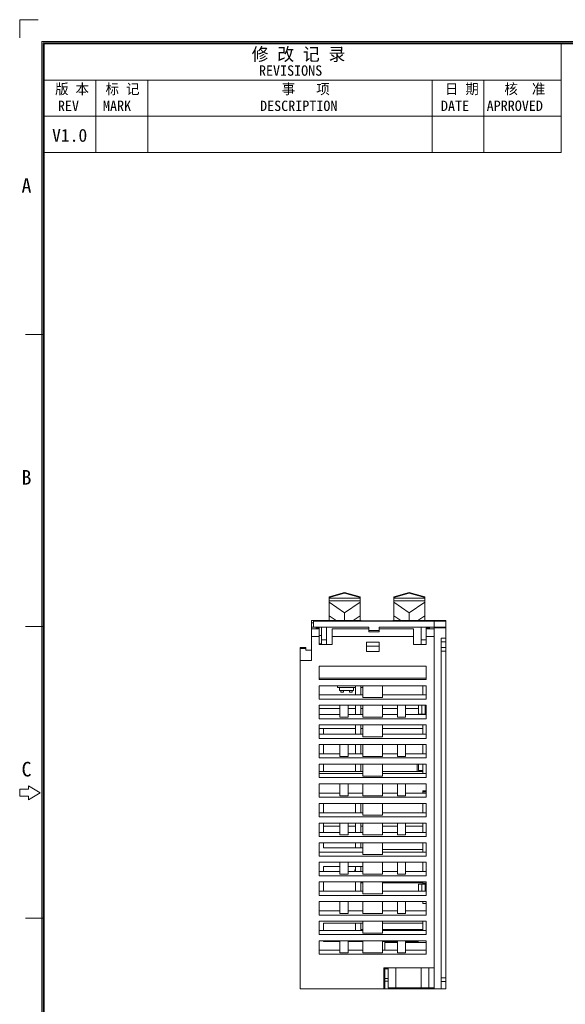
# Model space of a CAD drawing. Header units: millimetres. Extents: x 0 to 427, y 0 to 299.
# Tile 2 of 54: x 0 to 105, y 109 to 299. Entities that reach past the tile are written whole.
import ezdxf
from ezdxf.enums import TextEntityAlignment as Align

# ---------------------------------------------------------------- set-up
doc = ezdxf.new("R2010")
doc.units = ezdxf.units.MM
doc.header["$LTSCALE"] = 23.1
doc.header["$MEASUREMENT"] = 0
doc.layers.get('0').update_dxf_attribs({"lineweight": 18})
for name, color, linetype, lineweight in [('1_4_1_3', 7, 'Continuous', 18), ('粗实线', 7, 'Continuous', 30), ('细实线层', 7, 'Continuous', 18)]:
    doc.layers.add(name, color=color, linetype=linetype, lineweight=lineweight)
doc.layers.add('1_6', color=7, linetype='Continuous')
doc.styles.add('鸿蒙CAD', font='txt')

# ---------------------------------------------------------------- blocks, each defined once
blk = doc.blocks.new('Plastic_A3')
at = {"layer": '细实线层'}
for p, q in [((225.46, 633.8), (225.46, 630.27)), ((225.46, 633.8), (229, 633.8)), ((229.71, 338.7), (229.71, 629.56)), ((229.71, 629.56), (648.26, 629.56)), ((229.93, 338.92), (229.93, 629.33)), ((229.93, 629.33), (648.03, 629.33)), ((230.16, 339.15), (230.16, 629.11)), ((230.16, 629.11), (647.81, 629.11)), ((330.16, 608.11), (330.16, 629.11)), ((230.16, 622.11), (330.16, 622.11)), ((240.16, 608.11), (240.16, 622.11)), ((250.16, 608.11), (250.16, 622.11)), ((305.16, 608.11), (305.16, 622.11)), ((315.16, 608.11), (315.16, 622.11)), ((230.16, 615.11), (330.16, 615.11)), ((230.16, 608.11), (330.16, 608.11)), ((229.93, 572.83), (226.54, 572.83)), ((229.93, 516.33), (226.54, 516.33)), ((225.41, 484.81), (225.41, 483.45)), ((227.11, 484.81), (225.41, 484.81)), ((227.11, 485.49), (227.11, 484.81)), ((229.37, 484.13), (227.11, 485.49)), ((225.41, 483.45), (227.11, 483.45)), ((227.11, 482.77), (229.37, 484.13)), ((227.11, 483.45), (227.11, 482.77)), ((229.93, 459.83), (226.54, 459.83))]:
    blk.add_line(p, q, dxfattribs=at)
at = {"layer": '细实线层', "style": '鸿蒙CAD'}
for s, height, p in [('REVISIONS', 2, (271.68, 622.96)), ('REV', 2, (232.79, 616.13)), ('MARK', 2, (241.51, 616.13)), ('DESCRIPTION', 2, (271.9, 616.13)), ('DATE', 2, (306.89, 616.13)), ('APRROVED', 2, (315.73, 616.14)), ('A', 2.82, (225.76, 600.29)), ('B', 2.82, (225.76, 543.79)), ('C', 2.82, (225.76, 487.29))]:
    blk.add_text(s, height=height, dxfattribs=at).set_placement(p)
at = {"layer": '细实线层', "attachment_point": 7, "style": '鸿蒙CAD'}
for s, insert, char_height, width in [('修 改 记 录', (270.29, 625.59), 2.5, 21.9821), ('版 本', (232.26, 619.17), 2, 9.8795), ('标 记', (242.02, 619.17), 2, 9.692), ('事   项', (276.09, 619.17), 2, 14.2946), ('日 期', (307.65, 619.17), 2, 8.6607), ('核  准', (319.16, 619.18), 2, 11.9152)]:
    blk.add_mtext(s, dxfattribs=dict(at, insert=insert, char_height=char_height, width=width))
at = {"layer": '细实线层', "style": '鸿蒙CAD'}
for tag, p in [('V1.0', (231.67, 610.16)), ('XXXN', (538.26, 343))]:
    blk.add_attdef(tag, p, '', height=2.5, dxfattribs=at)
for tag, height, p in [('XXXE', 2.5, (540.24, 365.07)), ('XXXC', 2.5, (573.27, 365.07)), ('XXXA', 2.5, (624.03, 365.07)), ('XXXG', 2.5, (497.76, 358.07)), ('XXXD', 2.5, (573.27, 358.07)), ('XXXB', 2.5, (624.03, 358.07)), ('XXXK', 2, (514.01, 357.04)), ('mm', 2.5, (540.24, 358.07)), ('XXXM', 2.5, (501.13, 341.19))]:
    blk.add_attdef(tag, text='', height=height, dxfattribs=at).set_placement(p, align=Align.CENTER)
blk.add_attdef('XXXJ', text='', height=2.5, dxfattribs=at).set_placement((503.31, 352.09), align=Align.MIDDLE_RIGHT)

msp = doc.modelspace()

# ---------------------------------------------------------------- linework, layer by layer
at = {"color": 0, "linetype": 'Continuous', "lineweight": 0}
for p, q in [((56.4, 175.3), (56.4, 183)), ((66, 183), (56.4, 183)), ((56.8, 182.6), (56.4, 182.6)), ((56.4, 181.7), (67.45, 181.7)), ((56.4, 181.4), (57.9, 181.4)), ((56.8, 181.7), (56.8, 182.93)), ((56.8, 182.93), (76.58, 182.93)), ((56.8, 182.9), (82.4, 182.9)), ((57.3, 181.4), (57.27, 181.57)), ((57.27, 181.57), (57.9, 181.57)), ((57.9, 178.4), (57.9, 181.7)), ((58.3, 181.7), (58.3, 178.4)), ((59.3, 178.4), (59.3, 181.7)), ((60.4, 178.4), (60.4, 181.43)), ((67.45, 181.43), (60.4, 181.43)), ((60.4, 181.4), (67.45, 181.4)), ((66, 182.93), (66, 183)), ((67.45, 181.7), (67.45, 180.8)), ((67.45, 181.1), (69.45, 181.1)), ((68.09, 182.93), (68.09, 182.9)), ((68.11, 182.93), (68.11, 182.9)), ((68.15, 182.93), (68.15, 182.9)), ((68.26, 182.93), (68.26, 182.9)), ((68.58, 182.93), (68.58, 182.9)), ((68.83, 182.93), (68.83, 182.9)), ((68.87, 182.93), (68.87, 182.9)), ((68.97, 182.93), (68.97, 182.9)), ((68.99, 182.93), (68.99, 182.9)), ((69.22, 182.93), (69.22, 182.9)), ((69.44, 182.93), (69.44, 182.9)), ((69.45, 180.8), (69.45, 181.7)), ((82.4, 181.7), (69.45, 181.7)), ((76.1, 181.43), (69.45, 181.43)), ((69.45, 181.4), (76.1, 181.4)), ((69.72, 182.93), (69.72, 182.9)), ((70.04, 182.93), (70.04, 182.9)), ((70.28, 182.93), (70.28, 182.9)), ((70.34, 182.93), (70.34, 182.9)), ((70.55, 182.93), (70.55, 182.9)), ((70.61, 182.93), (70.61, 182.9)), ((70.74, 182.93), (70.74, 182.9)), ((70.98, 182.93), (70.98, 182.9)), ((71, 182.93), (71, 182.9)), ((71.23, 182.93), (71.23, 182.9)), ((71.25, 182.93), (71.25, 182.9)), ((71.29, 182.93), (71.29, 182.9)), ((71.4, 182.93), (71.4, 182.9)), ((71.71, 182.93), (71.71, 182.9)), ((71.97, 182.93), (71.97, 182.9)), ((72.01, 182.93), (72.01, 182.9)), ((82.4, 183), (72.1, 183)), ((72.1, 183), (72.1, 182.93)), ((72.1, 182.93), (72.1, 182.9)), ((72.12, 182.93), (72.12, 182.9)), ((72.39, 182.93), (72.39, 182.9)), ((72.47, 182.93), (72.47, 182.9)), ((72.62, 182.93), (72.62, 182.9)), ((72.91, 182.93), (72.91, 182.9)), ((73.14, 182.93), (73.14, 182.9)), ((73.18, 182.93), (73.18, 182.9)), ((73.52, 182.93), (73.52, 182.9)), ((73.74, 182.93), (73.74, 182.9)), ((74.02, 182.93), (74.02, 182.9)), ((74.34, 182.93), (74.34, 182.9)), ((74.57, 182.93), (74.57, 182.9)), ((74.64, 182.93), (74.64, 182.9)), ((74.95, 182.93), (74.95, 182.9)), ((75.22, 182.93), (75.22, 182.9)), ((75.24, 182.93), (75.24, 182.9)), ((75.39, 182.93), (75.39, 182.9)), ((75.61, 182.93), (75.61, 182.9)), ((75.66, 182.93), (75.66, 182.9)), ((75.71, 182.93), (75.71, 182.9)), ((75.75, 182.93), (75.75, 182.9)), ((75.83, 182.93), (75.83, 182.9)), ((76.08, 182.93), (76.08, 182.9)), ((76.1, 178.4), (76.1, 181.43)), ((76.13, 182.93), (76.13, 182.9)), ((76.18, 182.93), (76.18, 182.9)), ((76.47, 182.93), (76.47, 182.9)), ((76.47, 182.92), (76.52, 182.92)), ((76.52, 182.93), (76.52, 182.9)), ((76.58, 182.9), (76.58, 182.93)), ((76.6, 182.93), (80.4, 182.93)), ((76.6, 182.93), (76.6, 182.9)), ((76.7, 182.93), (76.7, 182.9)), ((76.76, 182.93), (76.76, 182.9)), ((76.89, 182.93), (76.89, 182.9)), ((77.13, 182.93), (77.13, 182.9)), ((77.15, 182.93), (77.15, 182.9)), ((77.2, 182.93), (77.2, 182.9)), ((77.31, 182.93), (77.31, 182.9)), ((77.51, 182.93), (77.51, 182.9)), ((77.53, 182.93), (77.53, 182.9)), ((77.6, 181.7), (77.6, 178.4)), ((77.63, 182.93), (77.63, 182.9)), ((77.81, 182.93), (77.81, 182.9)), ((78.17, 182.93), (78.17, 182.9)), ((78.36, 182.93), (78.36, 182.9)), ((78.43, 182.93), (78.43, 182.9)), ((78.47, 182.9), (78.47, 182.93)), ((78.49, 182.9), (78.49, 182.93)), ((78.51, 182.93), (78.51, 182.9)), ((78.6, 178.4), (78.6, 181.7)), ((78.6, 181.57), (79.24, 181.57)), ((78.6, 181.4), (80.1, 181.4)), ((78.84, 182.93), (78.84, 182.9)), ((78.9, 182.93), (78.9, 183)), ((79.14, 182.93), (79.14, 182.9)), ((79.2, 181.4), (79.24, 181.57)), ((79.61, 182.93), (79.61, 182.9)), ((79.76, 182.9), (79.76, 182.93)), ((80.1, 181.7), (80.1, 182.9)), ((82.4, 181.62), (80.1, 181.62)), ((80.1, 111.7), (80.1, 181.62)), ((80.4, 182.93), (80.4, 182.9)), ((80.52, 182.93), (81.28, 182.93)), ((80.52, 182.93), (80.52, 182.9)), ((80.65, 182.93), (80.65, 182.9)), ((80.93, 182.93), (80.93, 182.9)), ((81.13, 182.93), (81.13, 182.9)), ((81.25, 182.93), (81.25, 182.9)), ((81.28, 182.93), (81.28, 182.9)), ((82.4, 179.62), (82.4, 183)), ((57.9, 179.9), (56.4, 179.9)), ((58.3, 180.1), (57.9, 180.1)), ((58.3, 179.3), (59.3, 179.3)), ((60.4, 179.9), (76.1, 179.9)), ((69.45, 180.8), (67.45, 180.8)), ((77.6, 179.3), (78.6, 179.3)), ((80.1, 179.9), (78.6, 179.9)), ((82.4, 179.62), (81.5, 179.62)), ((81.5, 179.62), (81.5, 111.71)), ((82.4, 111.7), (82.4, 179.62)), ((54.2, 177.8), (54.2, 111.7)), ((54.2, 177.8), (55.3, 177.8)), ((55.3, 177.57), (54.2, 177.57)), ((55.3, 177.3), (55.3, 177.8)), ((56.4, 177.3), (55.3, 177.3)), ((58.3, 178.5), (57.9, 178.5)), ((60.4, 178.4), (57.9, 178.4)), ((67.05, 177.05), (67.05, 178.85)), ((67.05, 178.85), (69.45, 178.85)), ((67.05, 178.05), (69.45, 178.05)), ((69.45, 178.85), (69.45, 177.05)), ((78.6, 178.4), (76.1, 178.4)), ((82.4, 178.91), (81.5, 178.91)), ((81.5, 177.8), (82.4, 177.8)), ((67.05, 177.05), (69.45, 177.05)), ((82.4, 177.09), (81.5, 177.09)), ((54.2, 175.3), (56.4, 175.3)), ((57.9, 171.58), (57.9, 174.2)), ((78.6, 174.2), (57.9, 174.2)), ((78.6, 174.2), (78.6, 171.58)), ((78.6, 171.88), (57.9, 171.88)), ((78.6, 171.58), (57.9, 171.58)), ((57.9, 170.4), (78.6, 170.4)), ((57.9, 167.8), (57.9, 170.4)), ((61.4, 170.4), (61.4, 170.04)), ((64.9, 170.04), (61.4, 170.04)), ((61.8, 169.44), (61.8, 170.04)), ((64.5, 169.44), (64.5, 170.04)), ((64.9, 168.6), (64.9, 170.4)), ((65.9, 168.6), (65.9, 170.4)), ((65.9, 170.04), (66.35, 170.04)), ((66.35, 170.4), (66.35, 168.1)), ((70.15, 168.1), (70.15, 170.4)), ((77.9, 168.6), (77.9, 170.4)), ((78.6, 170.4), (78.6, 167.8)), ((57.9, 168.6), (66.35, 168.6)), ((78.6, 167.8), (57.9, 167.8)), ((61.8, 169.44), (64.5, 169.44)), ((62.05, 169.44), (62.05, 169.14)), ((62.05, 169.14), (62.55, 169.14)), ((62.55, 169.44), (62.55, 169.14)), ((63.75, 169.44), (63.75, 169.14)), ((63.75, 169.14), (64.25, 169.14)), ((64.25, 169.44), (64.25, 169.14)), ((66.35, 168.1), (70.15, 168.1)), ((70.15, 168.6), (78.6, 168.6)), ((57.9, 166.6), (78.6, 166.6)), ((57.9, 164), (57.9, 166.6)), ((57.9, 166.01), (61.9, 166.01)), ((61.9, 164.3), (61.9, 166.6)), ((63.5, 166.6), (63.5, 164.3)), ((63.5, 166.01), (64.9, 166.01)), ((64.9, 164.8), (64.9, 166.6)), ((65.9, 164.8), (65.9, 166.6)), ((65.9, 166.01), (66.35, 166.01)), ((66.35, 166.6), (66.35, 164.3)), ((70.15, 164.3), (70.15, 166.6)), ((70.15, 166.01), (73, 166.01)), ((73, 166.6), (73, 164.3)), ((74.6, 164.3), (74.6, 166.6)), ((74.6, 166.01), (77.1, 166.01)), ((77.1, 164.9), (77.1, 166.6)), ((77.7, 164.9), (77.7, 166.6)), ((78.4, 164.9), (78.4, 166.6)), ((78.6, 166.6), (78.6, 164)), ((57.9, 164.8), (61.9, 164.8)), ((78.6, 164), (57.9, 164)), ((61.9, 164.3), (63.5, 164.3)), ((63.5, 164.8), (66.35, 164.8)), ((66.35, 164.3), (70.15, 164.3)), ((70.15, 164.8), (73, 164.8)), ((73, 164.3), (74.6, 164.3)), ((74.6, 164.8), (78.6, 164.8)), ((77.1, 164.9), (78.6, 164.9)), ((77.9, 164.9), (77.9, 164.8)), ((57.9, 162.8), (78.6, 162.8)), ((57.9, 160.2), (57.9, 162.8)), ((57.9, 162.1), (58.7, 162.1)), ((64.9, 162.1), (58.7, 162.1)), ((58.7, 162.1), (58.7, 161)), ((64.9, 161), (64.9, 162.8)), ((65.9, 161), (65.9, 162.8)), ((66.35, 162.1), (65.9, 162.1)), ((66.35, 162.8), (66.35, 160.5)), ((70.15, 160.5), (70.15, 162.8)), ((77.9, 162.1), (70.15, 162.1)), ((77.9, 161), (77.9, 162.8)), ((78.6, 162.8), (78.6, 160.2)), ((57.9, 161), (66.35, 161)), ((78.6, 160.2), (57.9, 160.2)), ((66.35, 160.5), (70.15, 160.5)), ((70.15, 161), (78.6, 161)), ((57.9, 159), (78.6, 159)), ((57.9, 156.4), (57.9, 159)), ((58.7, 159), (58.7, 157.2)), ((61.9, 159), (61.9, 156.7)), ((63.5, 156.7), (63.5, 159)), ((64.9, 157.2), (64.9, 159)), ((65.9, 157.2), (65.9, 159)), ((66.35, 159), (66.35, 156.7)), ((70.15, 156.7), (70.15, 159)), ((73, 159), (73, 156.7)), ((74.6, 156.7), (74.6, 159)), ((77.9, 157.2), (77.9, 159)), ((78.6, 159), (78.6, 156.4)), ((57.9, 157.2), (61.9, 157.2)), ((78.6, 156.4), (57.9, 156.4)), ((61.9, 156.7), (63.5, 156.7)), ((63.5, 157.2), (66.35, 157.2)), ((66.35, 156.7), (70.15, 156.7)), ((70.15, 157.2), (73, 157.2)), ((73, 156.7), (74.6, 156.7)), ((74.6, 157.2), (78.6, 157.2)), ((57.9, 155.2), (78.6, 155.2)), ((57.9, 152.6), (57.9, 155.2)), ((58.7, 155.2), (58.7, 153.8)), ((64.9, 153.8), (64.9, 155.2)), ((65.9, 153.8), (65.9, 155.2)), ((66.35, 155.2), (66.35, 152.9)), ((70.15, 152.9), (70.15, 155.2)), ((76.8, 153.8), (76.8, 155.2)), ((77.1, 155.2), (77.1, 154)), ((77.9, 153.4), (77.9, 155.2)), ((78.6, 155.2), (78.6, 152.6)), ((57.9, 153.8), (66.35, 153.8)), ((57.9, 153.4), (66.35, 153.4)), ((78.6, 152.6), (57.9, 152.6)), ((66.35, 152.9), (70.15, 152.9)), ((70.15, 153.8), (77.9, 153.8)), ((70.15, 153.4), (78.6, 153.4)), ((77.9, 154), (77.1, 154)), ((57.9, 151.4), (78.6, 151.4)), ((57.9, 148.8), (57.9, 151.4)), ((61.9, 151.4), (61.9, 149.1)), ((63.5, 149.1), (63.5, 151.4)), ((66.35, 151.4), (66.35, 149.1)), ((70.15, 149.1), (70.15, 151.4)), ((73, 151.4), (73, 149.1)), ((74.6, 149.1), (74.6, 151.4)), ((78.6, 151.4), (78.6, 148.8)), ((57.9, 149.6), (61.9, 149.6)), ((78.6, 148.8), (57.9, 148.8)), ((61.9, 149.1), (63.5, 149.1)), ((63.5, 149.6), (66.35, 149.6)), ((66.35, 149.1), (70.15, 149.1)), ((70.15, 149.6), (73, 149.6)), ((73, 149.1), (74.6, 149.1)), ((74.6, 149.6), (78.6, 149.6)), ((77.9, 150.05), (78.6, 150.05)), ((77.9, 150.05), (77.9, 149.6)), ((77.9, 149.85), (78.6, 149.85)), ((57.9, 147.6), (78.6, 147.6)), ((57.9, 145), (57.9, 147.6)), ((58.7, 147.6), (58.7, 145.8)), ((64.9, 145.8), (64.9, 147.6)), ((65.9, 145.8), (65.9, 147.6)), ((66.35, 147.6), (66.35, 145.3)), ((70.15, 145.3), (70.15, 147.6)), ((77.9, 145.8), (77.9, 147.6)), ((78.6, 147.6), (78.6, 145)), ((57.9, 145.8), (66.35, 145.8)), ((78.6, 145), (57.9, 145)), ((66.35, 145.3), (70.15, 145.3)), ((70.15, 145.8), (78.6, 145.8)), ((57.9, 143.8), (78.6, 143.8)), ((57.9, 141.2), (57.9, 143.8)), ((58.7, 143.8), (58.7, 142)), ((58.7, 143.2), (61.9, 143.2)), ((61.9, 143.8), (61.9, 141.5)), ((63.5, 141.5), (63.5, 143.8)), ((64.9, 143.2), (63.5, 143.2)), ((64.9, 142), (64.9, 143.8)), ((65.9, 142), (65.9, 143.8)), ((66.35, 143.2), (65.9, 143.2)), ((66.35, 143.8), (66.35, 141.5)), ((70.15, 141.5), (70.15, 143.8)), ((73, 143.2), (70.15, 143.2)), ((73, 143.8), (73, 141.5)), ((74.6, 141.5), (74.6, 143.8)), ((77.9, 143.2), (74.6, 143.2)), ((77.9, 142), (77.9, 143.8)), ((78.6, 143.8), (78.6, 141.2)), ((57.9, 142), (61.9, 142)), ((78.6, 141.2), (57.9, 141.2)), ((61.9, 141.5), (63.5, 141.5)), ((63.5, 142), (66.35, 142)), ((66.35, 141.5), (70.15, 141.5)), ((70.15, 142), (73, 142)), ((73, 141.5), (74.6, 141.5)), ((74.6, 142), (78.6, 142)), ((57.9, 140), (78.6, 140)), ((57.9, 137.4), (57.9, 140)), ((58.7, 140), (58.7, 139)), ((64.9, 139), (64.9, 140)), ((65.9, 139), (65.9, 140)), ((66.35, 140), (66.35, 137.7)), ((70.15, 137.7), (70.15, 140)), ((77.9, 138.2), (77.9, 140)), ((78.6, 140), (78.6, 137.4)), ((57.9, 138.2), (66.35, 138.2)), ((78.6, 137.4), (57.9, 137.4)), ((66.35, 139), (58.7, 139)), ((66.35, 137.7), (70.15, 137.7)), ((77.9, 138.7), (70.15, 138.7)), ((70.15, 138.2), (78.6, 138.2)), ((57.9, 136.2), (78.6, 136.2)), ((57.9, 133.6), (57.9, 136.2)), ((58.7, 135.4), (61.9, 135.4)), ((58.7, 135.4), (58.7, 134.4)), ((61.9, 136.2), (61.9, 133.9)), ((63.5, 133.9), (63.5, 136.2)), ((63.5, 135.4), (66.35, 135.4)), ((64.9, 134.4), (64.9, 135.4)), ((65.9, 134.4), (65.9, 135.4)), ((66.35, 136.2), (66.35, 133.9)), ((70.15, 133.9), (70.15, 136.2)), ((73, 136.2), (73, 133.9)), ((74.6, 133.9), (74.6, 136.2)), ((77.9, 134.4), (77.9, 136.2)), ((78.6, 136.2), (78.6, 133.6)), ((57.9, 134.4), (61.9, 134.4)), ((78.6, 133.6), (57.9, 133.6)), ((61.9, 133.9), (63.5, 133.9)), ((63.5, 134.4), (66.35, 134.4)), ((66.35, 133.9), (70.15, 133.9)), ((70.15, 134.4), (73, 134.4)), ((73, 133.9), (74.6, 133.9)), ((74.6, 134.4), (78.6, 134.4)), ((57.9, 132.4), (78.6, 132.4)), ((57.9, 129.8), (57.9, 132.4)), ((58.7, 132.4), (58.7, 130.6)), ((64.9, 130.6), (64.9, 132.4)), ((65.9, 130.6), (65.9, 132.4)), ((65.9, 132.2), (66.35, 132.2)), ((66.35, 132.4), (66.35, 130.1)), ((70.15, 130.1), (70.15, 132.4)), ((77.9, 132.2), (70.15, 132.2)), ((77.1, 131.95), (78.6, 131.95)), ((77.1, 130.6), (77.1, 131.95)), ((77.7, 130.6), (77.7, 131.95)), ((77.9, 131.95), (77.9, 132.4)), ((78.6, 132.15), (77.9, 132.15)), ((78.4, 130.6), (78.4, 131.95)), ((78.6, 132.4), (78.6, 129.8)), ((57.9, 130.6), (66.35, 130.6)), ((78.6, 129.8), (57.9, 129.8)), ((66.35, 130.1), (70.15, 130.1)), ((70.15, 130.6), (78.6, 130.6)), ((57.9, 128.6), (78.6, 128.6)), ((57.9, 126), (57.9, 128.6)), ((61.9, 128.6), (61.9, 126.3)), ((63.5, 126.3), (63.5, 128.6)), ((66.35, 128.6), (66.35, 126.3)), ((70.15, 126.3), (70.15, 128.6)), ((73, 128.6), (73, 126.3)), ((74.6, 126.3), (74.6, 128.6)), ((77.9, 128.6), (77.9, 128.2)), ((77.9, 128.2), (78.6, 128.2)), ((78.6, 128.6), (78.6, 126)), ((57.9, 126.8), (61.9, 126.8)), ((78.6, 126), (57.9, 126)), ((61.9, 126.3), (63.5, 126.3)), ((63.5, 126.8), (66.35, 126.8)), ((66.35, 126.3), (70.15, 126.3)), ((70.15, 126.8), (73, 126.8)), ((73, 126.3), (74.6, 126.3)), ((74.6, 126.8), (78.6, 126.8)), ((57.9, 124.8), (78.6, 124.8)), ((57.9, 122.2), (57.9, 124.8)), ((58.7, 124.45), (66.35, 124.45)), ((58.7, 124.45), (58.7, 123)), ((64.9, 123), (64.9, 124.45)), ((65.9, 123), (65.9, 124.45)), ((66.35, 124.8), (66.35, 122.5)), ((70.15, 122.5), (70.15, 124.8)), ((70.15, 124.45), (77.9, 124.45)), ((77.9, 123), (77.9, 124.8)), ((78.6, 124.8), (78.6, 122.2)), ((57.9, 123), (66.35, 123)), ((78.6, 122.2), (57.9, 122.2)), ((65.9, 123.2), (66.35, 123.2)), ((66.35, 122.5), (70.15, 122.5)), ((77.9, 123.2), (70.15, 123.2)), ((70.15, 123), (78.6, 123)), ((57.9, 121), (78.6, 121)), ((57.9, 118.4), (57.9, 121)), ((58.7, 121), (58.7, 120.9)), ((58.7, 120.9), (61.9, 120.9)), ((61.9, 121), (61.9, 118.7)), ((63.5, 118.7), (63.5, 121)), ((63.5, 120.9), (66.35, 120.9)), ((66.35, 121), (66.35, 118.7)), ((70.15, 118.7), (70.15, 121)), ((70.15, 120.9), (73, 120.9)), ((70.6, 120.9), (70.6, 119.2)), ((70.6, 120.7), (73, 120.7)), ((73, 121), (73, 118.7)), ((74.6, 118.7), (74.6, 121)), ((77.01, 120.9), (74.6, 120.9)), ((74.6, 120.7), (78.6, 120.7)), ((75.8, 120.7), (75.8, 120.9)), ((75.91, 120.9), (75.91, 120.7)), ((76.3, 120.7), (76.3, 120.9)), ((77.01, 120.9), (77.01, 120.7)), ((78.6, 121), (78.6, 118.4)), ((57.9, 119.2), (61.9, 119.2)), ((78.6, 118.4), (57.9, 118.4)), ((61.9, 118.7), (63.5, 118.7)), ((63.5, 119.2), (66.35, 119.2)), ((66.35, 118.7), (70.15, 118.7)), ((70.15, 119.2), (73, 119.2)), ((73, 118.7), (74.6, 118.7)), ((74.6, 119.2), (78.6, 119.2)), ((80.1, 115.8), (70.4, 115.8)), ((70.4, 111.7), (70.4, 115.8)), ((70.6, 115.8), (70.6, 111.7)), ((71.2, 115.6), (70.6, 115.6)), ((71.1, 115.6), (71.1, 115.8)), ((71.2, 115.8), (71.2, 111.9)), ((72.7, 111.9), (72.7, 115.8)), ((77.6, 115.8), (77.6, 111.9)), ((79.1, 111.9), (79.1, 115.8)), ((70.6, 113.7), (71.2, 113.7)), ((71.2, 113.2), (70.6, 113.2)), ((81.5, 113.82), (82.4, 113.82)), ((82.4, 113.11), (81.5, 113.11)), ((54.2, 111.7), (81.5, 111.7)), ((71.2, 111.9), (80.1, 111.9)), ((72.6, 111.7), (72.6, 111.9)), ((74.05, 111.9), (74.05, 111.7)), ((77.75, 111.9), (77.75, 111.7)), ((78.9, 111.9), (78.9, 111.7)), ((79.2, 111.7), (79.2, 111.9)), ((82.4, 111.7), (81.5, 111.71))]:
    msp.add_line(p, q, dxfattribs=at)
at = {"layer": '1_4_1_3', "color": 0, "linetype": 'Continuous', "lineweight": 0}
for p in [(64.9, 134.74), (64.8, 134.4)]:
    msp.add_line(p, (64.8, 134.74), dxfattribs=at)
at = {"layer": '1_6', "color": 0, "linetype": 'Continuous', "lineweight": 0}
for p, q in [((59.8, 187.63), (62.8, 188.43)), ((59.8, 187.5), (62.8, 188.29)), ((59.8, 183), (59.8, 187.63)), ((59.8, 187.35), (65.8, 187.35)), ((65.8, 186.85), (59.8, 186.85)), ((62.8, 188.43), (62.8, 188.29)), ((62.8, 188.43), (65.8, 187.63)), ((62.8, 188.29), (65.8, 187.5)), ((65.8, 183), (65.8, 187.63)), ((72.3, 187.63), (75.3, 188.43)), ((72.3, 187.5), (75.3, 188.29)), ((72.3, 183), (72.3, 187.63)), ((72.3, 187.35), (78.3, 187.35)), ((78.3, 186.85), (72.3, 186.85)), ((75.3, 188.43), (75.3, 188.29)), ((75.3, 188.43), (78.3, 187.63)), ((75.3, 188.29), (78.3, 187.5)), ((78.3, 183), (78.3, 187.63)), ((62.8, 184.52), (59.8, 186.56)), ((65.8, 186.56), (62.8, 184.52)), ((75.3, 184.52), (72.3, 186.56)), ((78.3, 186.56), (75.3, 184.52)), ((59.8, 183.91), (61.14, 183)), ((62.8, 183), (62.8, 184.52)), ((65.8, 183.91), (64.47, 183)), ((72.3, 183.91), (73.64, 183)), ((75.3, 183), (75.3, 184.52)), ((78.3, 183.91), (76.97, 183))]:
    msp.add_line(p, q, dxfattribs=at)

# ---------------------------------------------------------------- block references
at = {"layer": '细实线层'}
ref = msp.add_blockref('Plastic_A3', (-225.46, -334.46), dxfattribs=at)
ref.add_attrib('V1.0', 'V1.0', dxfattribs={"layer": '粗实线', "height": 2.5, "style": '鸿蒙CAD'}).set_placement((6.21, 278.21), align=Align.TOP_LEFT)

doc.saveas('drawing.dxf')
